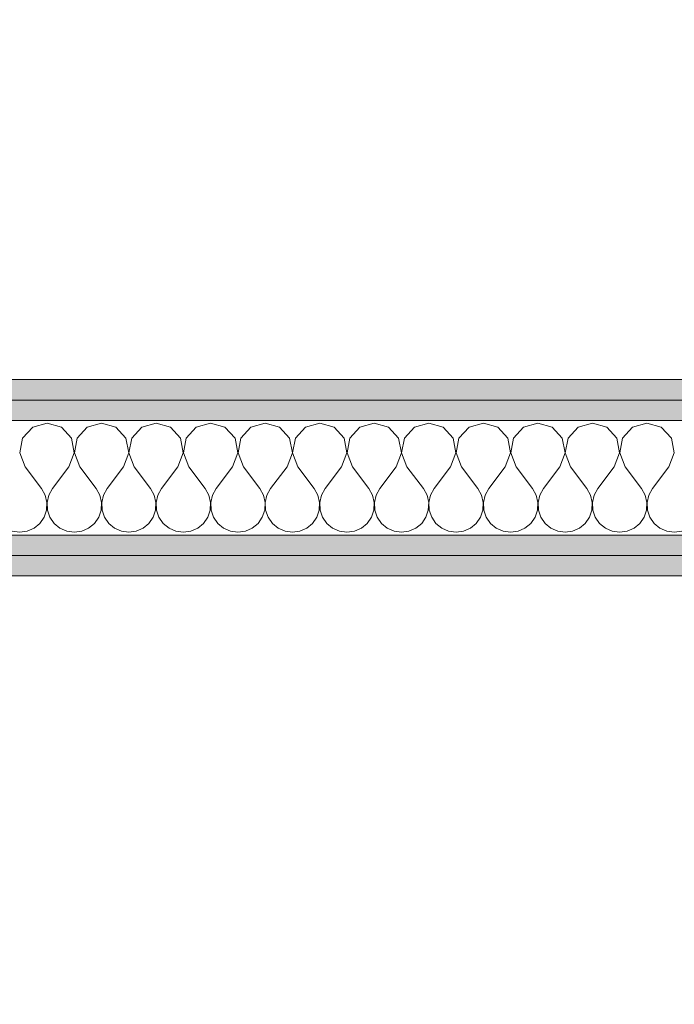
# Model space of a CAD drawing. Header units: millimetres. Extents: x 172139 to 266886, y 89395 to 138225.
# Tile 70 of 94: x 215533 to 215933, y 116825 to 117427. Entities that reach past the tile are written whole.
import ezdxf

# ---------------------------------------------------------------- set-up
doc = ezdxf.new("R2010")
doc.units = ezdxf.units.MM
doc.header["$MEASUREMENT"] = 0
doc.layers.add('ROZBUDOWA_NOWE_DZIAŁOWE', color=7, linetype='Continuous')
for name, color, linetype, lineweight, true_color in [('ROZBUDOWA_NOWE_DZIAŁOWE_Nr_pióra__24', 7, 'Continuous', 15, 0x029e21), ('ROZBUDOWA_NOWE_DZIAŁOWE_Nr_pióra__4', 7, 'Continuous', 13, 0x029e21), ('ROZBUDOWA_NOWE_DZIAŁOWE_Nr_pióra__67', 7, 'Continuous', 13, 0x6a6a6a)]:
    doc.layers.add(name, color=color, linetype=linetype, lineweight=lineweight, true_color=true_color)
doc.layers.add('ROZBUDOWA_NOWE_DZIAŁOWE_Nr_pióra__47', color=7, linetype='Continuous', lineweight=15)
doc.layers.add('STREFA_NOWE_POM_Nr_pióra__121', color=255, linetype='Continuous', lineweight=0)
pattern_1 = [(0, (0, 0), (0, 37.5), [0, -37.5])]

# ---------------------------------------------------------------- blocks, each defined once
blk = doc.blocks.new('*X465')
at = {"layer": 'ROZBUDOWA_NOWE_DZIAŁOWE_Nr_pióra__4', "linetype": 'Continuous'}
for p, q in [((215550, 117180.1), (215541.24, 117177.61)), ((215558.76, 117177.61), (215550, 117180.1)), ((215583.33, 117180.1), (215574.57, 117177.61)), ((215592.1, 117177.61), (215583.33, 117180.1)), ((215616.67, 117180.1), (215607.9, 117177.61)), ((215625.43, 117177.61), (215616.67, 117180.1)), ((215650, 117180.1), (215641.24, 117177.61)), ((215658.76, 117177.61), (215650, 117180.1)), ((215683.33, 117180.1), (215674.57, 117177.61)), ((215692.1, 117177.61), (215683.33, 117180.1)), ((215716.67, 117180.1), (215707.9, 117177.61)), ((215725.43, 117177.61), (215716.67, 117180.1)), ((215750, 117180.1), (215741.24, 117177.61)), ((215758.76, 117177.61), (215750, 117180.1)), ((215783.33, 117180.1), (215774.57, 117177.61)), ((215792.1, 117177.61), (215783.33, 117180.1)), ((215816.67, 117180.1), (215807.9, 117177.61)), ((215825.43, 117177.61), (215816.67, 117180.1)), ((215850, 117180.1), (215841.24, 117177.61)), ((215858.76, 117177.61), (215850, 117180.1)), ((215883.33, 117180.1), (215874.57, 117177.61)), ((215892.1, 117177.61), (215883.33, 117180.1)), ((215916.67, 117180.1), (215907.9, 117177.61)), ((215925.43, 117177.61), (215916.67, 117180.1)), ((215541.24, 117177.61), (215535.09, 117170.89)), ((215564.91, 117170.89), (215558.76, 117177.61)), ((215574.57, 117177.61), (215568.43, 117170.89)), ((215598.24, 117170.89), (215592.1, 117177.61)), ((215607.9, 117177.61), (215601.76, 117170.89)), ((215631.57, 117170.89), (215625.43, 117177.61)), ((215641.24, 117177.61), (215635.09, 117170.89)), ((215664.91, 117170.89), (215658.76, 117177.61)), ((215674.57, 117177.61), (215668.43, 117170.89)), ((215698.24, 117170.89), (215692.1, 117177.61)), ((215707.9, 117177.61), (215701.76, 117170.89)), ((215731.57, 117170.89), (215725.43, 117177.61)), ((215741.24, 117177.61), (215735.09, 117170.89)), ((215764.91, 117170.89), (215758.76, 117177.61)), ((215774.57, 117177.61), (215768.43, 117170.89)), ((215798.24, 117170.89), (215792.1, 117177.61)), ((215807.9, 117177.61), (215801.76, 117170.89)), ((215831.57, 117170.89), (215825.43, 117177.61)), ((215841.24, 117177.61), (215835.09, 117170.89)), ((215864.91, 117170.89), (215858.76, 117177.61)), ((215874.57, 117177.61), (215868.43, 117170.89)), ((215898.24, 117170.89), (215892.1, 117177.61)), ((215907.9, 117177.61), (215901.76, 117170.89)), ((215931.57, 117170.89), (215925.43, 117177.61)), ((215535.09, 117170.89), (215533.4, 117161.93)), ((215566.6, 117161.93), (215564.91, 117170.89)), ((215568.43, 117170.89), (215566.73, 117161.93)), ((215599.93, 117161.93), (215598.24, 117170.89)), ((215601.76, 117170.89), (215600.07, 117161.93)), ((215633.27, 117161.93), (215631.57, 117170.89)), ((215635.09, 117170.89), (215633.4, 117161.93)), ((215666.6, 117161.93), (215664.91, 117170.89)), ((215668.43, 117170.89), (215666.73, 117161.93)), ((215699.93, 117161.93), (215698.24, 117170.89)), ((215701.76, 117170.89), (215700.07, 117161.93)), ((215733.27, 117161.93), (215731.57, 117170.89)), ((215735.09, 117170.89), (215733.4, 117161.93)), ((215766.6, 117161.93), (215764.91, 117170.89)), ((215768.43, 117170.89), (215766.73, 117161.93)), ((215799.93, 117161.93), (215798.24, 117170.89)), ((215801.76, 117170.89), (215800.07, 117161.93)), ((215833.27, 117161.93), (215831.57, 117170.89)), ((215835.09, 117170.89), (215833.4, 117161.93)), ((215866.6, 117161.93), (215864.91, 117170.89)), ((215868.43, 117170.89), (215866.73, 117161.93)), ((215899.93, 117161.93), (215898.24, 117170.89)), ((215901.76, 117170.89), (215900.07, 117161.93)), ((215933.27, 117161.93), (215931.57, 117170.89)), ((215533.4, 117161.93), (215536.67, 117153.43)), ((215563.33, 117153.43), (215566.6, 117161.93)), ((215566.73, 117161.93), (215570, 117153.43)), ((215596.67, 117153.43), (215599.93, 117161.93)), ((215600.07, 117161.93), (215603.33, 117153.43)), ((215630, 117153.43), (215633.27, 117161.93)), ((215633.4, 117161.93), (215636.67, 117153.43)), ((215663.33, 117153.43), (215666.6, 117161.93)), ((215666.73, 117161.93), (215670, 117153.43)), ((215696.67, 117153.43), (215699.93, 117161.93)), ((215700.07, 117161.93), (215703.33, 117153.43)), ((215730, 117153.43), (215733.27, 117161.93)), ((215733.4, 117161.93), (215736.67, 117153.43)), ((215763.33, 117153.43), (215766.6, 117161.93)), ((215766.73, 117161.93), (215770, 117153.43)), ((215796.67, 117153.43), (215799.93, 117161.93)), ((215800.07, 117161.93), (215803.33, 117153.43)), ((215830, 117153.43), (215833.27, 117161.93)), ((215833.4, 117161.93), (215836.67, 117153.43)), ((215863.33, 117153.43), (215866.6, 117161.93)), ((215866.73, 117161.93), (215870, 117153.43)), ((215896.67, 117153.43), (215899.93, 117161.93)), ((215900.07, 117161.93), (215903.33, 117153.43)), ((215930, 117153.43), (215933.27, 117161.93)), ((215536.67, 117153.43), (215546.67, 117140.1)), ((215563.33, 117153.43), (215553.33, 117140.1)), ((215570, 117153.43), (215580, 117140.1)), ((215596.67, 117153.43), (215586.67, 117140.1)), ((215603.33, 117153.43), (215613.33, 117140.1)), ((215630, 117153.43), (215620, 117140.1)), ((215636.67, 117153.43), (215646.67, 117140.1)), ((215663.33, 117153.43), (215653.33, 117140.1)), ((215670, 117153.43), (215680, 117140.1)), ((215696.67, 117153.43), (215686.67, 117140.1)), ((215703.33, 117153.43), (215713.33, 117140.1)), ((215730, 117153.43), (215720, 117140.1)), ((215736.67, 117153.43), (215746.67, 117140.1)), ((215763.33, 117153.43), (215753.33, 117140.1)), ((215770, 117153.43), (215780, 117140.1)), ((215796.67, 117153.43), (215786.67, 117140.1)), ((215803.33, 117153.43), (215813.33, 117140.1)), ((215830, 117153.43), (215820, 117140.1)), ((215836.67, 117153.43), (215846.67, 117140.1)), ((215863.33, 117153.43), (215853.33, 117140.1)), ((215870, 117153.43), (215880, 117140.1)), ((215896.67, 117153.43), (215886.67, 117140.1)), ((215903.33, 117153.43), (215913.33, 117140.1)), ((215930, 117153.43), (215920, 117140.1)), ((215548.89, 117136.07), (215546.67, 117140.1)), ((215553.33, 117140.1), (215551.11, 117136.07)), ((215582.23, 117136.07), (215580, 117140.1)), ((215586.67, 117140.1), (215584.44, 117136.07)), ((215615.56, 117136.07), (215613.33, 117140.1)), ((215620, 117140.1), (215617.77, 117136.07)), ((215648.89, 117136.07), (215646.67, 117140.1)), ((215653.33, 117140.1), (215651.11, 117136.07)), ((215682.23, 117136.07), (215680, 117140.1)), ((215686.67, 117140.1), (215684.44, 117136.07)), ((215715.56, 117136.07), (215713.33, 117140.1)), ((215720, 117140.1), (215717.77, 117136.07)), ((215748.89, 117136.07), (215746.67, 117140.1)), ((215753.33, 117140.1), (215751.11, 117136.07)), ((215782.23, 117136.07), (215780, 117140.1)), ((215786.67, 117140.1), (215784.44, 117136.07)), ((215815.56, 117136.07), (215813.33, 117140.1)), ((215820, 117140.1), (215817.77, 117136.07)), ((215848.89, 117136.07), (215846.67, 117140.1)), ((215853.33, 117140.1), (215851.11, 117136.07)), ((215882.23, 117136.07), (215880, 117140.1)), ((215886.67, 117140.1), (215884.44, 117136.07)), ((215915.56, 117136.07), (215913.33, 117140.1)), ((215920, 117140.1), (215917.77, 117136.07)), ((215549.93, 117131.59), (215548.89, 117136.07)), ((215549.71, 117127), (215549.93, 117131.59)), ((215551.11, 117136.07), (215550.07, 117131.59)), ((215550.07, 117131.59), (215550.29, 117127)), ((215583.27, 117131.59), (215582.23, 117136.07)), ((215583.04, 117127), (215583.27, 117131.59)), ((215584.44, 117136.07), (215583.4, 117131.59)), ((215583.4, 117131.59), (215583.62, 117127)), ((215616.6, 117131.59), (215615.56, 117136.07)), ((215616.38, 117127), (215616.6, 117131.59)), ((215617.77, 117136.07), (215616.73, 117131.59)), ((215616.73, 117131.59), (215616.96, 117127)), ((215649.93, 117131.59), (215648.89, 117136.07)), ((215649.71, 117127), (215649.93, 117131.59)), ((215651.11, 117136.07), (215650.07, 117131.59)), ((215650.07, 117131.59), (215650.29, 117127)), ((215683.27, 117131.59), (215682.23, 117136.07)), ((215683.04, 117127), (215683.27, 117131.59)), ((215684.44, 117136.07), (215683.4, 117131.59)), ((215683.4, 117131.59), (215683.62, 117127)), ((215716.6, 117131.59), (215715.56, 117136.07)), ((215716.38, 117127), (215716.6, 117131.59)), ((215717.77, 117136.07), (215716.73, 117131.59)), ((215716.73, 117131.59), (215716.96, 117127)), ((215749.93, 117131.59), (215748.89, 117136.07)), ((215749.71, 117127), (215749.93, 117131.59)), ((215751.11, 117136.07), (215750.07, 117131.59)), ((215750.07, 117131.59), (215750.29, 117127)), ((215783.27, 117131.59), (215782.23, 117136.07)), ((215783.04, 117127), (215783.27, 117131.59)), ((215784.44, 117136.07), (215783.4, 117131.59)), ((215783.4, 117131.59), (215783.62, 117127)), ((215816.6, 117131.59), (215815.56, 117136.07)), ((215816.38, 117127), (215816.6, 117131.59)), ((215817.77, 117136.07), (215816.73, 117131.59)), ((215816.73, 117131.59), (215816.96, 117127)), ((215849.93, 117131.59), (215848.89, 117136.07)), ((215849.71, 117127), (215849.93, 117131.59)), ((215851.11, 117136.07), (215850.07, 117131.59)), ((215850.07, 117131.59), (215850.29, 117127)), ((215883.27, 117131.59), (215882.23, 117136.07)), ((215883.04, 117127), (215883.27, 117131.59)), ((215884.44, 117136.07), (215883.4, 117131.59)), ((215883.4, 117131.59), (215883.62, 117127)), ((215916.6, 117131.59), (215915.56, 117136.07)), ((215916.38, 117127), (215916.6, 117131.59)), ((215917.77, 117136.07), (215916.73, 117131.59)), ((215916.73, 117131.59), (215916.96, 117127)), ((215548.24, 117122.64), (215549.71, 117127)), ((215550.29, 117127), (215551.76, 117122.64)), ((215581.57, 117122.64), (215583.04, 117127)), ((215583.62, 117127), (215585.09, 117122.64)), ((215614.91, 117122.64), (215616.38, 117127)), ((215616.96, 117127), (215618.43, 117122.64)), ((215648.24, 117122.64), (215649.71, 117127)), ((215650.29, 117127), (215651.76, 117122.64)), ((215681.57, 117122.64), (215683.04, 117127)), ((215683.62, 117127), (215685.09, 117122.64)), ((215714.91, 117122.64), (215716.38, 117127)), ((215716.96, 117127), (215718.43, 117122.64)), ((215748.24, 117122.64), (215749.71, 117127)), ((215750.29, 117127), (215751.76, 117122.64)), ((215781.57, 117122.64), (215783.04, 117127)), ((215783.62, 117127), (215785.09, 117122.64)), ((215814.91, 117122.64), (215816.38, 117127)), ((215816.96, 117127), (215818.43, 117122.64)), ((215848.24, 117122.64), (215849.71, 117127)), ((215850.29, 117127), (215851.76, 117122.64)), ((215881.57, 117122.64), (215883.04, 117127)), ((215883.62, 117127), (215885.09, 117122.64)), ((215914.91, 117122.64), (215916.38, 117127)), ((215916.96, 117127), (215918.43, 117122.64)), ((215542.1, 117115.92), (215545.64, 117118.85)), ((215545.64, 117118.85), (215548.24, 117122.64)), ((215551.76, 117122.64), (215554.36, 117118.85)), ((215554.36, 117118.85), (215557.9, 117115.92)), ((215575.43, 117115.92), (215578.97, 117118.85)), ((215578.97, 117118.85), (215581.57, 117122.64)), ((215585.09, 117122.64), (215587.7, 117118.85)), ((215587.7, 117118.85), (215591.24, 117115.92)), ((215608.76, 117115.92), (215612.3, 117118.85)), ((215612.3, 117118.85), (215614.91, 117122.64)), ((215618.43, 117122.64), (215621.03, 117118.85)), ((215621.03, 117118.85), (215624.57, 117115.92)), ((215642.1, 117115.92), (215645.64, 117118.85)), ((215645.64, 117118.85), (215648.24, 117122.64)), ((215651.76, 117122.64), (215654.36, 117118.85)), ((215654.36, 117118.85), (215657.9, 117115.92)), ((215675.43, 117115.92), (215678.97, 117118.85)), ((215678.97, 117118.85), (215681.57, 117122.64)), ((215685.09, 117122.64), (215687.7, 117118.85)), ((215687.7, 117118.85), (215691.24, 117115.92)), ((215708.76, 117115.92), (215712.3, 117118.85)), ((215712.3, 117118.85), (215714.91, 117122.64)), ((215718.43, 117122.64), (215721.03, 117118.85)), ((215721.03, 117118.85), (215724.57, 117115.92)), ((215742.1, 117115.92), (215745.64, 117118.85)), ((215745.64, 117118.85), (215748.24, 117122.64)), ((215751.76, 117122.64), (215754.36, 117118.85)), ((215754.36, 117118.85), (215757.9, 117115.92)), ((215775.43, 117115.92), (215778.97, 117118.85)), ((215778.97, 117118.85), (215781.57, 117122.64)), ((215785.09, 117122.64), (215787.7, 117118.85)), ((215787.7, 117118.85), (215791.24, 117115.92)), ((215808.76, 117115.92), (215812.3, 117118.85)), ((215812.3, 117118.85), (215814.91, 117122.64)), ((215818.43, 117122.64), (215821.03, 117118.85)), ((215821.03, 117118.85), (215824.57, 117115.92)), ((215842.1, 117115.92), (215845.64, 117118.85)), ((215845.64, 117118.85), (215848.24, 117122.64)), ((215851.76, 117122.64), (215854.36, 117118.85)), ((215854.36, 117118.85), (215857.9, 117115.92)), ((215875.43, 117115.92), (215878.97, 117118.85)), ((215878.97, 117118.85), (215881.57, 117122.64)), ((215885.09, 117122.64), (215887.7, 117118.85)), ((215887.7, 117118.85), (215891.24, 117115.92)), ((215908.76, 117115.92), (215912.3, 117118.85)), ((215912.3, 117118.85), (215914.91, 117122.64)), ((215918.43, 117122.64), (215921.03, 117118.85)), ((215921.03, 117118.85), (215924.57, 117115.92)), ((215528.78, 117114.07), (215533.33, 117113.43)), ((215533.33, 117113.43), (215537.89, 117114.07)), ((215537.89, 117114.07), (215542.1, 117115.92)), ((215557.9, 117115.92), (215562.11, 117114.07)), ((215562.11, 117114.07), (215566.67, 117113.43)), ((215566.67, 117113.43), (215571.22, 117114.07)), ((215571.22, 117114.07), (215575.43, 117115.92)), ((215591.24, 117115.92), (215595.45, 117114.07)), ((215595.45, 117114.07), (215600, 117113.43)), ((215600, 117113.43), (215604.55, 117114.07)), ((215604.55, 117114.07), (215608.76, 117115.92)), ((215624.57, 117115.92), (215628.78, 117114.07)), ((215628.78, 117114.07), (215633.33, 117113.43)), ((215633.33, 117113.43), (215637.89, 117114.07)), ((215637.89, 117114.07), (215642.1, 117115.92)), ((215657.9, 117115.92), (215662.11, 117114.07)), ((215662.11, 117114.07), (215666.67, 117113.43)), ((215666.67, 117113.43), (215671.22, 117114.07)), ((215671.22, 117114.07), (215675.43, 117115.92)), ((215691.24, 117115.92), (215695.45, 117114.07)), ((215695.45, 117114.07), (215700, 117113.43)), ((215700, 117113.43), (215704.55, 117114.07)), ((215704.55, 117114.07), (215708.76, 117115.92)), ((215724.57, 117115.92), (215728.78, 117114.07)), ((215728.78, 117114.07), (215733.33, 117113.43)), ((215733.33, 117113.43), (215737.89, 117114.07)), ((215737.89, 117114.07), (215742.1, 117115.92)), ((215757.9, 117115.92), (215762.11, 117114.07)), ((215762.11, 117114.07), (215766.67, 117113.43)), ((215766.67, 117113.43), (215771.22, 117114.07)), ((215771.22, 117114.07), (215775.43, 117115.92)), ((215791.24, 117115.92), (215795.45, 117114.07)), ((215795.45, 117114.07), (215800, 117113.43)), ((215800, 117113.43), (215804.55, 117114.07)), ((215804.55, 117114.07), (215808.76, 117115.92)), ((215824.57, 117115.92), (215828.78, 117114.07)), ((215828.78, 117114.07), (215833.33, 117113.43)), ((215833.33, 117113.43), (215837.89, 117114.07)), ((215837.89, 117114.07), (215842.1, 117115.92)), ((215857.9, 117115.92), (215862.11, 117114.07)), ((215862.11, 117114.07), (215866.67, 117113.43)), ((215866.67, 117113.43), (215871.22, 117114.07)), ((215871.22, 117114.07), (215875.43, 117115.92)), ((215891.24, 117115.92), (215895.45, 117114.07)), ((215895.45, 117114.07), (215900, 117113.43)), ((215900, 117113.43), (215904.55, 117114.07)), ((215904.55, 117114.07), (215908.76, 117115.92)), ((215924.57, 117115.92), (215928.78, 117114.07)), ((215928.78, 117114.07), (215933.33, 117113.43)), ((215933.33, 117113.43), (215937.89, 117114.07))]:
    blk.add_line(p, q, dxfattribs=at)
blk = doc.blocks.new('Ściana_124', base_point=(212316.49, 117206.76))
at = {"layer": 'ROZBUDOWA_NOWE_DZIAŁOWE_Nr_pióra__24', "linetype": 'Continuous'}
h = blk.add_hatch(dxfattribs=at)
h.set_pattern_fill('Gips', color=256, style=0, pattern_type=2)
h.set_pattern_definition(pattern_1)
h.paths.add_polyline_path([(216210.84, 117206.76), (212316.49, 117206.76), (212316.49, 117194.26), (216210.84, 117194.26)])
h = blk.add_hatch(dxfattribs=at)
h.set_pattern_fill('Gips', color=256, style=0, pattern_type=2)
h.set_pattern_definition(pattern_1)
h.paths.add_polyline_path([(216210.84, 117194.26), (212316.49, 117194.26), (212316.49, 117181.76), (216210.84, 117181.76)])
h = blk.add_hatch(dxfattribs=at)
h.set_pattern_fill('Gips', color=256, style=0, pattern_type=2)
h.set_pattern_definition(pattern_1)
h.paths.add_polyline_path([(212316.49, 117099.26), (216210.84, 117099.26), (216210.84, 117111.76), (212316.49, 117111.76)])
h = blk.add_hatch(dxfattribs=at)
h.set_pattern_fill('Gips', color=256, style=0, pattern_type=2)
h.set_pattern_definition(pattern_1)
h.paths.add_polyline_path([(212316.49, 117086.76), (216210.84, 117086.76), (216210.84, 117099.26), (212316.49, 117099.26)])
at = {"layer": 'ROZBUDOWA_NOWE_DZIAŁOWE_Nr_pióra__47', "linetype": 'Continuous', "flags": 128}
for points in [[(216210.84, 117206.76), (212316.49, 117206.76)], [(212316.49, 117086.76), (216210.84, 117086.76)]]:
    blk.add_lwpolyline(points, dxfattribs=at)
at = {"layer": 'ROZBUDOWA_NOWE_DZIAŁOWE_Nr_pióra__67', "linetype": 'Continuous'}
for p, q in [((216210.84, 117194.26), (212316.49, 117194.26)), ((216210.84, 117181.76), (212316.49, 117181.76)), ((212316.49, 117111.76), (216210.84, 117111.76)), ((212316.49, 117099.26), (216210.84, 117099.26))]:
    blk.add_line(p, q, dxfattribs=at)
at = {"layer": 'ROZBUDOWA_NOWE_DZIAŁOWE'}
blk.add_blockref('*X465', (0, 0), dxfattribs=at)

msp = doc.modelspace()

# ---------------------------------------------------------------- linework, layer by layer
at = {"layer": 'STREFA_NOWE_POM_Nr_pióra__121', "linetype": 'Continuous', "flags": 128}
for points in [[(216210.84, 119674.66), (216210.84, 121145.59), (212316.49, 121145.59), (212316.49, 117206.76), (216210.84, 117206.76)], [(216210.84, 117086.76), (212316.49, 117086.76), (212316.49, 115826.05), (212310.64, 115586.76), (214176.72, 115586.76), (215056.72, 115586.76), (215750.28, 115586.76), (216203.46, 115586.76), (216210.84, 115862.46)]]:
    msp.add_lwpolyline(points, close=True, dxfattribs=at)

# ---------------------------------------------------------------- block references
at = {"layer": 'ROZBUDOWA_NOWE_DZIAŁOWE'}
msp.add_blockref('Ściana_124', (212316.49, 117206.76), dxfattribs=at)

doc.saveas('drawing.dxf')
